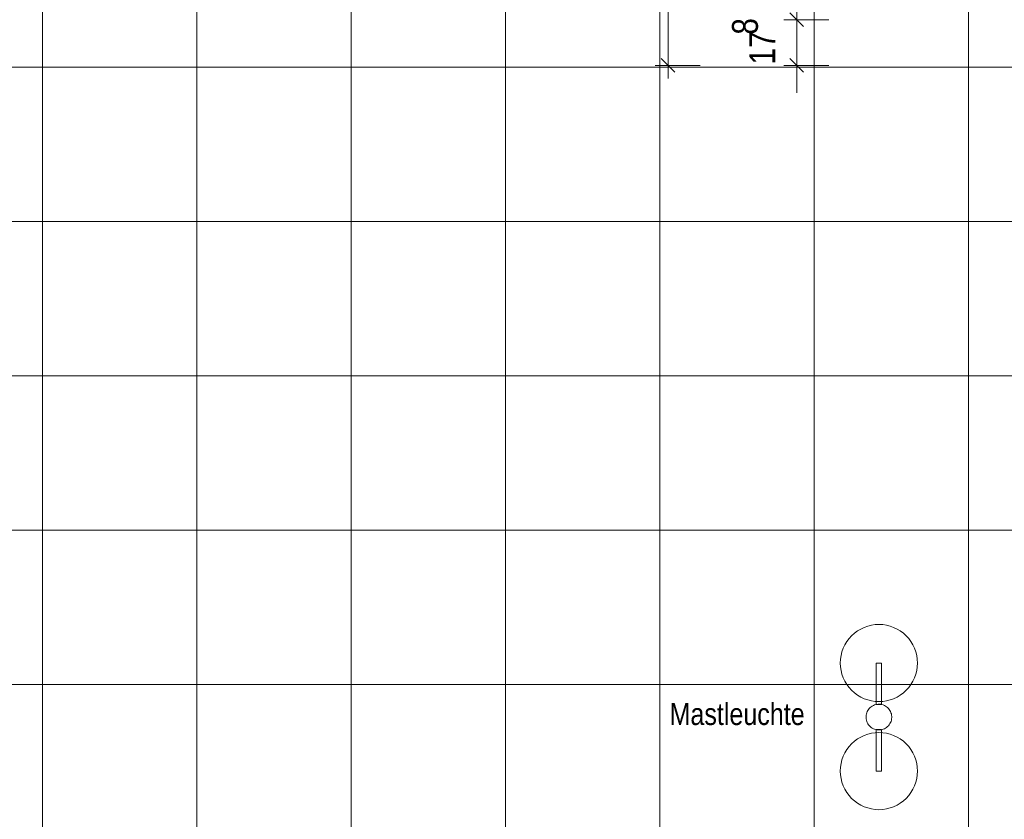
# Model space of a CAD drawing. Extents: x -620 to 300, y 62 to 1112.
# Tile 40 of 88: x -68 to 8, y 314 to 376. Entities that reach past the tile are written whole.
import ezdxf

# ---------------------------------------------------------------- set-up
doc = ezdxf.new("R2010")
doc.units = 0
doc.layers.get('0').update_dxf_attribs({"lineweight": 13})
doc.layers.add('60- 61 allgemeine Ausstattung- 4 Terrassen', color=7, linetype='Continuous', lineweight=9)
doc.layers.add('70 -76 Bemaßung- 2 Allgemein', color=9, linetype='Continuous', lineweight=5, true_color=0x808080)
doc.styles.get("Standard").update_dxf_attribs({"font": 'ARIALN.TTF'})

# ---------------------------------------------------------------- blocks, each defined once
blk = doc.blocks.new('Referenz-A06G9RP68I')
at = {"layer": '60- 61 allgemeine Ausstattung- 4 Terrassen', "color": 0, "lineweight": -2}
for p, q in [((-66.727, 214.034), (-66.727, 450.234)), ((-54.727, 214.034), (-54.727, 450.234)), ((-42.727, 214.034), (-42.727, 450.234)), ((-30.727, 214.034), (-30.727, 450.234)), ((-18.727, 214.034), (-18.727, 450.234)), ((-6.727, 214.034), (-6.727, 450.234)), ((5.273, 214.034), (5.273, 450.234)), ((-234.697, 372.575), (44.453, 372.575)), ((-234.697, 360.575), (44.453, 360.575)), ((-234.697, 348.575), (44.453, 348.575)), ((-234.697, 336.575), (44.453, 336.575)), ((-2.568, 329.105), (-2.282, 329.177)), ((-2.282, 329.177), (-1.991, 329.22)), ((-1.991, 329.22), (-1.697, 329.234)), ((-1.697, 329.234), (-1.403, 329.22)), ((-1.403, 329.22), (-1.112, 329.177)), ((-1.112, 329.177), (-0.826, 329.105)), ((-3.818, 328.356), (-3.6, 328.553)), ((-3.6, 328.553), (-3.364, 328.729)), ((-3.364, 328.729), (-3.111, 328.88)), ((-3.111, 328.88), (-2.845, 329.006)), ((-2.845, 329.006), (-2.568, 329.105)), ((-0.826, 329.105), (-0.549, 329.006)), ((-0.549, 329.006), (-0.283, 328.88)), ((-0.283, 328.88), (-0.03, 328.729)), ((-0.03, 328.729), (0.206, 328.553)), ((0.206, 328.553), (0.424, 328.356)), ((-4.469, 327.382), (-4.343, 327.649)), ((-4.343, 327.649), (-4.191, 327.901)), ((-4.191, 327.901), (-4.016, 328.138)), ((-4.016, 328.138), (-3.818, 328.356)), ((0.424, 328.356), (0.622, 328.138)), ((0.622, 328.138), (0.797, 327.901)), ((0.797, 327.901), (0.949, 327.649)), ((0.949, 327.649), (1.075, 327.382)), ((-4.639, 326.82), (-4.568, 327.105)), ((-4.568, 327.105), (-4.469, 327.382)), ((1.075, 327.382), (1.174, 327.105)), ((1.174, 327.105), (1.245, 326.82)), ((-4.697, 326.234), (-4.683, 326.528)), ((-4.683, 325.94), (-4.697, 326.234)), ((-4.683, 326.528), (-4.639, 326.82)), ((-1.897, 326.234), (-1.497, 326.234)), ((-1.897, 323.014), (-1.897, 326.234)), ((-1.497, 326.234), (-1.497, 323.014)), ((1.245, 326.82), (1.289, 326.528)), ((1.289, 326.528), (1.303, 326.234)), ((1.303, 326.234), (1.289, 325.94)), ((-4.639, 325.649), (-4.683, 325.94)), ((-4.568, 325.364), (-4.639, 325.649)), ((-4.469, 325.086), (-4.568, 325.364)), ((1.174, 325.364), (1.075, 325.086)), ((1.245, 325.649), (1.174, 325.364)), ((1.289, 325.94), (1.245, 325.649)), ((-234.697, 324.575), (44.453, 324.575)), ((-4.343, 324.82), (-4.469, 325.086)), ((-4.191, 324.568), (-4.343, 324.82)), ((-4.016, 324.331), (-4.191, 324.568)), ((0.797, 324.568), (0.622, 324.331)), ((0.949, 324.82), (0.797, 324.568)), ((1.075, 325.086), (0.949, 324.82)), ((-3.818, 324.113), (-4.016, 324.331)), ((-3.6, 323.915), (-3.818, 324.113)), ((-3.364, 323.74), (-3.6, 323.915)), ((0.206, 323.915), (-0.03, 323.74)), ((0.424, 324.113), (0.206, 323.915)), ((0.622, 324.331), (0.424, 324.113)), ((-3.111, 323.589), (-3.364, 323.74)), ((-2.845, 323.463), (-3.111, 323.589)), ((-2.568, 323.364), (-2.845, 323.463)), ((-2.282, 323.292), (-2.568, 323.364)), ((-1.991, 323.249), (-2.282, 323.292)), ((-1.697, 323.234), (-1.991, 323.249)), ((-1.942, 323.004), (-1.846, 323.023)), ((-1.497, 323.014), (-1.897, 323.014)), ((-1.846, 323.023), (-1.749, 323.033)), ((-1.749, 323.033), (-1.651, 323.033)), ((-1.403, 323.249), (-1.697, 323.234)), ((-1.651, 323.033), (-1.553, 323.024)), ((-1.553, 323.024), (-1.457, 323.005)), ((-1.112, 323.292), (-1.403, 323.249)), ((-0.826, 323.364), (-1.112, 323.292)), ((-0.549, 323.463), (-0.826, 323.364)), ((-0.283, 323.589), (-0.549, 323.463)), ((-0.03, 323.74), (-0.283, 323.589)), ((-2.687, 322.179), (-2.668, 322.275)), ((-2.668, 322.275), (-2.639, 322.369)), ((-2.639, 322.369), (-2.602, 322.46)), ((-2.602, 322.46), (-2.556, 322.546)), ((-2.556, 322.546), (-2.502, 322.628)), ((-2.502, 322.628), (-2.44, 322.704)), ((-2.44, 322.704), (-2.37, 322.774)), ((-2.37, 322.774), (-2.295, 322.836)), ((-2.295, 322.836), (-2.213, 322.891)), ((-2.213, 322.891), (-2.127, 322.937)), ((-2.127, 322.937), (-2.036, 322.975)), ((-2.036, 322.975), (-1.942, 323.004)), ((-1.457, 323.005), (-1.363, 322.977)), ((-1.363, 322.977), (-1.272, 322.939)), ((-1.272, 322.939), (-1.185, 322.893)), ((-1.185, 322.893), (-1.103, 322.839)), ((-1.103, 322.839), (-1.027, 322.777)), ((-1.027, 322.777), (-0.958, 322.708)), ((-0.958, 322.708), (-0.895, 322.632)), ((-0.895, 322.632), (-0.841, 322.551)), ((-0.841, 322.551), (-0.794, 322.464)), ((-0.794, 322.464), (-0.756, 322.374)), ((-0.756, 322.374), (-0.728, 322.28)), ((-0.728, 322.28), (-0.708, 322.184)), ((-2.696, 322.081), (-2.687, 322.179)), ((-2.696, 321.983), (-2.696, 322.081)), ((-2.686, 321.885), (-2.696, 321.983)), ((-2.666, 321.789), (-2.686, 321.885)), ((-2.638, 321.695), (-2.666, 321.789)), ((-2.6, 321.605), (-2.638, 321.695)), ((-2.553, 321.518), (-2.6, 321.605)), ((-2.499, 321.437), (-2.553, 321.518)), ((-0.838, 321.522), (-0.892, 321.441)), ((-0.792, 321.609), (-0.838, 321.522)), ((-0.755, 321.7), (-0.792, 321.609)), ((-0.726, 321.794), (-0.755, 321.7)), ((-0.707, 321.89), (-0.726, 321.794)), ((-0.708, 322.184), (-0.698, 322.086)), ((-0.698, 321.988), (-0.707, 321.89)), ((-0.698, 322.086), (-0.698, 321.988)), ((-2.568, 320.705), (-2.282, 320.777)), ((-2.436, 321.361), (-2.499, 321.437)), ((-2.367, 321.292), (-2.436, 321.361)), ((-2.291, 321.23), (-2.367, 321.292)), ((-2.209, 321.175), (-2.291, 321.23)), ((-2.282, 320.777), (-1.991, 320.82)), ((-2.122, 321.129), (-2.209, 321.175)), ((-2.032, 321.092), (-2.122, 321.129)), ((-1.938, 321.064), (-2.032, 321.092)), ((-1.991, 320.82), (-1.697, 320.834)), ((-1.841, 321.045), (-1.938, 321.064)), ((-1.897, 321.055), (-1.497, 321.055)), ((-1.897, 317.834), (-1.897, 321.055)), ((-1.744, 321.035), (-1.841, 321.045)), ((-1.645, 321.036), (-1.744, 321.035)), ((-1.697, 320.834), (-1.403, 320.82)), ((-1.548, 321.046), (-1.645, 321.036)), ((-1.452, 321.065), (-1.548, 321.046)), ((-1.497, 321.055), (-1.497, 317.834)), ((-1.358, 321.094), (-1.452, 321.065)), ((-1.403, 320.82), (-1.112, 320.777)), ((-1.267, 321.131), (-1.358, 321.094)), ((-1.181, 321.178), (-1.267, 321.131)), ((-1.099, 321.233), (-1.181, 321.178)), ((-1.112, 320.777), (-0.826, 320.705)), ((-1.024, 321.295), (-1.099, 321.233)), ((-0.954, 321.365), (-1.024, 321.295)), ((-0.892, 321.441), (-0.954, 321.365)), ((-4.016, 319.738), (-3.818, 319.956)), ((-3.818, 319.956), (-3.6, 320.153)), ((-3.6, 320.153), (-3.364, 320.329)), ((-3.364, 320.329), (-3.111, 320.48)), ((-3.111, 320.48), (-2.845, 320.606)), ((-2.845, 320.606), (-2.568, 320.705)), ((-0.826, 320.705), (-0.549, 320.606)), ((-0.549, 320.606), (-0.283, 320.48)), ((-0.283, 320.48), (-0.03, 320.329)), ((-0.03, 320.329), (0.206, 320.153)), ((0.206, 320.153), (0.424, 319.956)), ((0.424, 319.956), (0.622, 319.738)), ((-4.469, 318.982), (-4.343, 319.249)), ((-4.343, 319.249), (-4.191, 319.501)), ((-4.191, 319.501), (-4.016, 319.738)), ((0.622, 319.738), (0.797, 319.501)), ((0.797, 319.501), (0.949, 319.249)), ((0.949, 319.249), (1.075, 318.982)), ((-4.683, 318.128), (-4.639, 318.42)), ((-4.639, 318.42), (-4.568, 318.705)), ((-4.568, 318.705), (-4.469, 318.982)), ((1.075, 318.982), (1.174, 318.705)), ((1.174, 318.705), (1.245, 318.42)), ((1.245, 318.42), (1.289, 318.128)), ((-4.697, 317.834), (-4.683, 318.128)), ((-4.683, 317.54), (-4.697, 317.834)), ((-1.497, 317.834), (-1.897, 317.834)), ((1.289, 318.128), (1.303, 317.834)), ((1.303, 317.834), (1.289, 317.54)), ((-4.639, 317.249), (-4.683, 317.54)), ((-4.568, 316.964), (-4.639, 317.249)), ((-4.469, 316.686), (-4.568, 316.964)), ((1.174, 316.964), (1.075, 316.686)), ((1.245, 317.249), (1.174, 316.964)), ((1.289, 317.54), (1.245, 317.249)), ((-4.343, 316.42), (-4.469, 316.686)), ((-4.191, 316.168), (-4.343, 316.42)), ((-4.016, 315.931), (-4.191, 316.168)), ((0.797, 316.168), (0.622, 315.931)), ((0.949, 316.42), (0.797, 316.168)), ((1.075, 316.686), (0.949, 316.42)), ((-3.818, 315.713), (-4.016, 315.931)), ((-3.6, 315.515), (-3.818, 315.713)), ((-3.364, 315.34), (-3.6, 315.515)), ((0.206, 315.515), (-0.03, 315.34)), ((0.424, 315.713), (0.206, 315.515)), ((0.622, 315.931), (0.424, 315.713)), ((-3.111, 315.189), (-3.364, 315.34)), ((-2.845, 315.063), (-3.111, 315.189)), ((-2.568, 314.964), (-2.845, 315.063)), ((-2.282, 314.892), (-2.568, 314.964)), ((-1.991, 314.849), (-2.282, 314.892)), ((-1.697, 314.834), (-1.991, 314.849)), ((-1.403, 314.849), (-1.697, 314.834)), ((-1.112, 314.892), (-1.403, 314.849)), ((-0.826, 314.964), (-1.112, 314.892)), ((-0.549, 315.063), (-0.826, 314.964)), ((-0.283, 315.189), (-0.549, 315.063)), ((-0.03, 315.34), (-0.283, 315.189))]:
    blk.add_line(p, q, dxfattribs=at)
at = {"layer": '70 -76 Bemaßung- 2 Allgemein', "color": 0, "linetype": 'Continuous', "lineweight": -2, "ltscale": 0.13}
for p, q in [((-18.087, 373.755), (-18.087, 383.574)), ((-7.556, 375.724), (-8.618, 376.785)), ((-7.556, 375.724), (-8.618, 376.785)), ((-8.087, 375.254), (-8.087, 377.315)), ((-8.087, 375.254), (-8.087, 377.315)), ((-5.587, 376.254), (-9.087, 376.254)), ((-5.587, 376.254), (-9.087, 376.254)), ((-8.087, 372.694), (-8.087, 376.254)), ((-18.087, 371.694), (-18.087, 373.755)), ((-8.087, 373.694), (-8.087, 371.634)), ((-17.556, 372.164), (-18.618, 373.225)), ((-8.618, 373.225), (-7.556, 372.164)), ((-15.587, 372.694), (-19.087, 372.694)), ((-5.587, 372.694), (-9.087, 372.694)), ((-8.087, 371.634), (-8.087, 370.574))]:
    blk.add_line(p, q, dxfattribs=at)
at = {"layer": '60- 61 allgemeine Ausstattung- 4 Terrassen', "color": 0, "linetype": 'Continuous', "lineweight": -2, "ltscale": 0.13, "insert": (-17.97, 323.117), "char_height": 1.7, "attachment_point": 1}
blk.add_mtext('{\\fArial Narrow;Mastleuchte}', dxfattribs=at)
at = {"layer": '70 -76 Bemaßung- 2 Allgemein', "color": 0, "linetype": 'Continuous', "lineweight": -2, "ltscale": 0.13, "char_height": 2.01377, "attachment_point": 1, "rotation": 90}
for s, insert in [('{\\fArial Narrow;8}', (-13.116, 375.092)), ('{\\fArial Narrow;17}', (-11.774, 372.771))]:
    blk.add_mtext(s, dxfattribs=dict(at, insert=insert))

msp = doc.modelspace()

# ---------------------------------------------------------------- block references
at = {"color": 8, "lineweight": 13, "ltscale": 0.13, "true_color": 0x808080}
msp.add_blockref('Referenz-A06G9RP68I', (0, 0), dxfattribs=at)

doc.saveas('drawing.dxf')
